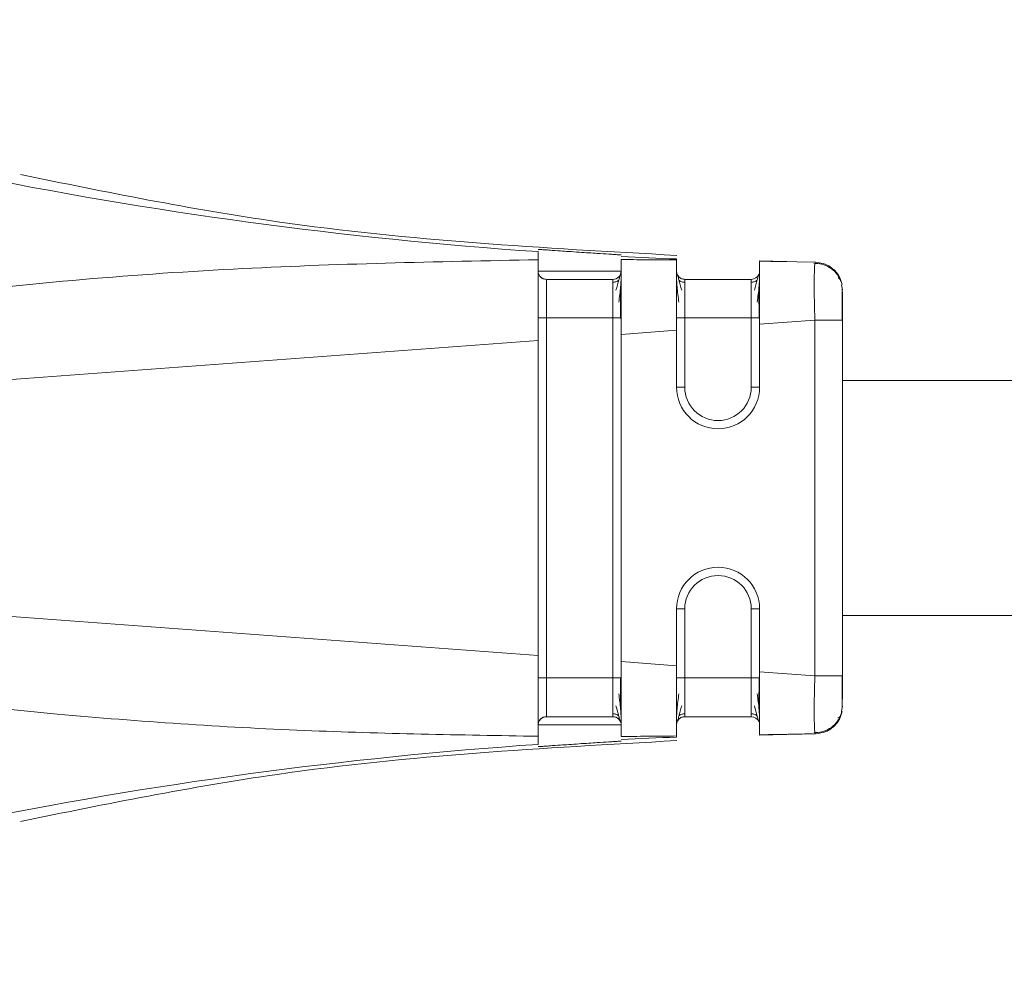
# Model space of a CAD drawing. Header units: millimetres. Extents: x -456 to 1924, y -71 to 431.
# Tile 38 of 45: x 1057 to 1074, y 154 to 171. Entities that reach past the tile are written whole.
import ezdxf

# ---------------------------------------------------------------- set-up
doc = ezdxf.new("R2010")
doc.units = ezdxf.units.MM

# ---------------------------------------------------------------- blocks, each defined once
blk = doc.blocks.new('Drawing View6')
at = {"color": 7, "linetype": 'Continuous', "lineweight": 18}
for p, q in [((47.878, -4.73), (47.382, -4.717)), ((48.397, -4.741), (47.388, -4.722)), ((48.397, -4.741), (48.389, -4.761)), ((48.389, -4.762), (48.397, -4.741)), ((44.738, -5.05), (43.538, -5.05)), ((47.238, -5.05), (46.038, -5.05)), ((48.888, -5.241), (48.87, -5.148)), ((43.538, -5.748), (43.538, -12.251)), ((44.738, -5.748), (43.538, -5.748)), ((44.738, -12.251), (44.738, -5.748)), ((46.038, -5.748), (46.038, -7)), ((47.238, -5.748), (46.038, -5.748)), ((47.238, -7), (47.238, -5.748)), ((48.388, -5.785), (47.388, -5.859)), ((47.388, -5.859), (47.388, -7)), ((48.388, -5.785), (48.388, -12.214)), ((48.888, -5.785), (48.87, -5.785)), ((48.888, -5.785), (48.888, -12.214)), ((45.888, -5.97), (44.888, -6.044)), ((44.888, -6.044), (44.888, -11.956)), ((45.888, -5.97), (45.888, -7)), ((43.388, -6.155), (28.193, -7.278)), ((43.388, -6.155), (43.388, -11.845)), ((48.888, -6.875), (113, -6.875)), ((43.388, -11.845), (28.193, -10.721)), ((45.888, -11), (45.888, -12.03)), ((46.038, -11), (46.038, -12.251)), ((47.238, -12.251), (47.238, -11)), ((47.388, -11), (47.388, -12.14)), ((48.888, -11.125), (113, -11.125)), ((45.888, -12.03), (44.888, -11.956)), ((44.738, -12.251), (43.538, -12.251)), ((47.238, -12.251), (46.038, -12.251)), ((48.388, -12.214), (47.388, -12.14)), ((48.888, -12.759), (48.87, -12.852)), ((48.888, -12.759), (48.87, -12.852)), ((48.879, -12.804), (48.879, -12.759)), ((44.738, -12.95), (43.538, -12.95)), ((43.538, -12.95), (43.538, -12.95)), ((44.738, -12.95), (44.738, -12.95)), ((47.238, -12.95), (46.038, -12.95)), ((46.038, -12.95), (46.038, -12.95)), ((47.238, -12.95), (46.038, -12.95)), ((47.238, -12.95), (47.238, -12.95)), ((45.888, -13.024), (45.888, -13.037)), ((43.388, -13.451), (43.388, -13.304)), ((47.382, -13.283), (47.878, -13.27)), ((48.397, -13.259), (47.388, -13.278)), ((48.397, -13.259), (47.388, -13.278)), ((47.864, -13.27), (47.837, -13.271)), ((48.372, -13.26), (47.876, -13.27)), ((48.389, -13.238), (48.397, -13.259)), ((48.397, -13.259), (48.389, -13.239)), ((48.397, -13.259), (48.397, -13.259))]:
    blk.add_line(p, q, dxfattribs=at)
at = {"color": 7, "linetype": 'Continuous', "lineweight": 18, "flags": 128}
for points in [[(44.888, -4.9), (44.831, -4.9), (44.668, -4.9), (44.425, -4.9), (44.138, -4.9), (43.851, -4.9), (43.608, -4.9), (43.445, -4.9), (43.388, -4.9)], [(44.888, -5.748), (44.885, -5.748), (44.877, -5.748), (44.863, -5.748), (44.844, -5.748), (44.821, -5.748), (44.795, -5.748), (44.767, -5.748), (44.738, -5.748)], [(47.388, -5.748), (47.385, -5.748), (47.377, -5.748), (47.363, -5.748), (47.344, -5.748), (47.321, -5.748), (47.295, -5.748), (47.267, -5.748), (47.238, -5.748)], [(45.888, -7), (45.891, -7), (45.899, -7), (45.913, -7), (45.932, -7), (45.955, -7), (45.981, -7), (46.009, -7), (46.038, -7)], [(47.388, -7), (47.385, -7), (47.377, -7), (47.363, -7), (47.344, -7), (47.321, -7), (47.295, -7), (47.267, -7), (47.238, -7)], [(45.888, -11), (45.891, -11), (45.899, -11), (45.913, -11), (45.932, -11), (45.955, -11), (45.981, -11), (46.009, -11), (46.038, -11)], [(47.388, -11), (47.385, -11), (47.377, -11), (47.363, -11), (47.344, -11), (47.321, -11), (47.295, -11), (47.267, -11), (47.238, -11)], [(44.888, -12.251), (44.885, -12.251), (44.877, -12.251), (44.863, -12.251), (44.844, -12.251), (44.821, -12.251), (44.795, -12.251), (44.767, -12.251), (44.738, -12.251)], [(47.388, -12.251), (47.385, -12.251), (47.377, -12.251), (47.363, -12.251), (47.344, -12.251), (47.321, -12.251), (47.295, -12.251), (47.267, -12.251), (47.238, -12.251)], [(43.538, -12.95), (43.584, -12.95), (43.714, -12.95), (43.908, -12.95), (44.138, -12.95), (44.368, -12.95), (44.562, -12.95), (44.692, -12.95), (44.738, -12.95)], [(43.388, -13.1), (43.445, -13.1), (43.608, -13.1), (43.851, -13.1), (44.138, -13.1), (44.425, -13.1), (44.668, -13.1), (44.831, -13.1), (44.888, -13.1)]]:
    blk.add_lwpolyline(points, dxfattribs=at)
at = {"color": 7, "linetype": 'Continuous', "lineweight": 18}
for centre, radius, start, end in [((48.846, 74.858), 79.595, 250.91073, 266.068), ((48.813, 74.576), 79.311, 267.16361, 267.88671), ((43.538, -4.9), 0.15, 180, 270), ((44.738, -4.9), 0.15, 270, 0), ((47.238, -4.9), 0.15, 270, 337.0433), ((46.638, -7), 0.75, 180, 0), ((46.638, -7), 0.75, 180, 0), ((46.638, -7), 0.6, 180, 0), ((46.638, -11), 0.75, 0, 180), ((46.638, -11), 0.75, 0, 180), ((46.638, -11), 0.6, 0, 180), ((43.538, -13.1), 0.15, 90, 180), ((44.738, -13.1), 0.15, 359.9972, 90), ((44.738, -13.1), 0.15, 16.9966, 90), ((47.238, -13.1), 0.15, 22.2311, 90), ((47.238, -13.1), 0.15, 22.1624, 90), ((48.814, -92.577), 79.312, 92.114, 92.83709), ((48.847, -92.858), 79.595, 93.93271, 109.08989)]:
    blk.add_arc(centre, radius, start, end, dxfattribs=at)
for points, knots in [([(45.892, -4.617), (43.478, -4.484), (39.49, -4.265), (35.578, -3.471), (34.034, -3.158)], [0, 0, 0, 0, 0.605271, 1, 1, 1, 1]), ([(44.888, -4.609), (44.877, -4.608), (44.861, -4.607), (44.765, -4.601), (44.647, -4.593), (44.487, -4.583), (44.3, -4.571), (44.125, -4.559), (43.949, -4.547), (43.767, -4.535), (43.618, -4.524), (43.507, -4.516), (43.413, -4.51), (43.398, -4.51), (43.388, -4.509)], [0, 0, 0, 0, 0.123082, 0.18658, 0.251196, 0.361764, 0.428626, 0.503058, 0.584391, 0.652955, 0.751381, 0.816619, 0.879885, 1, 1, 1, 1]), ([(43.388, -4.696), (43.388, -4.65), (43.388, -4.57), (43.388, -4.555), (43.388, -4.549)], [0, 0, 0, 0, 0.576678, 1, 1, 1, 1]), ([(43.388, -4.696), (41.55, -4.732), (37.774, -4.806), (33.09, -5.217), (29.65, -5.7), (27.81, -6.046), (26.781, -6.301), (26.303, -6.483), (26.13, -6.58), (26.062, -6.653), (26.041, -6.697), (26.041, -6.741), (26.062, -6.783), (26.102, -6.823), (26.162, -6.863), (26.312, -6.936), (26.657, -7.038), (27.31, -7.165), (27.859, -7.235), (28.193, -7.278)], [0, 0, 0, 0, 0.277155, 0.569443, 0.709642, 0.801656, 0.852577, 0.869317, 0.879228, 0.882226, 0.884534, 0.88657, 0.888768, 0.891502, 0.895083, 0.899771, 0.916626, 0.949186, 1, 1, 1, 1]), ([(43.388, -5.21), (43.388, -5.094), (43.388, -4.858), (43.388, -4.75), (43.388, -4.696)], [0, 0, 0, 0, 0.490418, 1, 1, 1, 1]), ([(44.888, -6.044), (44.888, -5.882), (44.888, -5.56), (44.888, -5.138), (44.888, -4.818), (44.888, -4.735), (44.888, -4.693)], [0, 0, 0, 0, 0.2508221, 0.5008245, 0.7509724, 1, 1, 1, 1]), ([(45.888, -4.7), (45.702, -4.698), (45.369, -4.695), (45.036, -4.694), (44.888, -4.693)], [0, 0, 0, 0, 0.556487, 1, 1, 1, 1]), ([(45.888, -4.7), (45.888, -4.694), (45.888, -4.684), (45.888, -4.682), (45.888, -4.681)], [0, 0, 0, 0, 0.566355, 1, 1, 1, 1]), ([(45.888, -5.97), (45.888, -5.81), (45.888, -5.495), (45.888, -5.095), (45.888, -4.797), (45.888, -4.733), (45.888, -4.7)], [0, 0, 0, 0, 0.2552155, 0.5005837, 0.7431346, 1, 1, 1, 1]), ([(47.388, -4.722), (47.528, -4.724), (47.836, -4.73), (47.837, -4.729), (47.837, -4.729)], [0, 0, 0, 0, 0.452475, 1, 1, 1, 1]), ([(47.388, -5.859), (47.388, -5.709), (47.388, -5.409), (47.388, -5.038), (47.388, -4.768), (47.388, -4.737), (47.388, -4.722)], [0, 0, 0, 0, 0.2500976, 0.4998872, 0.7496188, 1, 1, 1, 1]), ([(48.853, -5.07), (48.829, -5.024), (48.781, -4.931), (48.658, -4.83), (48.517, -4.767), (48.418, -4.763), (48.37, -4.76)], [0, 0, 0, 0, 0.2557803, 0.5158251, 0.7673882, 1, 1, 1, 1]), ([(48.389, -4.761), (48.389, -4.762), (48.386, -4.769), (48.38, -4.843), (48.374, -5.027), (48.375, -5.314), (48.381, -5.576), (48.386, -5.715), (48.388, -5.785)], [0, 0, 0, 0, 0.009725, 0.155004, 0.430002, 0.709353, 0.853403, 1, 1, 1, 1]), ([(48.857, -5.081), (48.855, -5.071), (48.842, -4.998), (48.75, -4.884), (48.592, -4.766), (48.462, -4.75), (48.397, -4.741)], [0, 0, 0, 0, 0.049019, 0.366012, 0.683006, 1, 1, 1, 1]), ([(44.878, -4.955), (44.873, -4.966), (44.865, -4.989), (44.84, -5.076), (44.812, -5.179), (44.794, -5.246)], [0, 0, 0, 0, 0.261307, 0.514798, 1, 1, 1, 1]), ([(44.845, -5.464), (44.851, -5.416), (44.866, -5.318), (44.879, -5.183), (44.887, -5.058), (44.888, -4.995), (44.888, -4.963)], [0, 0, 0, 0, 0.238318, 0.484229, 0.738103, 1, 1, 1, 1]), ([(45.888, -4.963), (45.888, -4.995), (45.889, -5.057), (45.897, -5.182), (45.91, -5.318), (45.924, -5.416), (45.931, -5.464)], [0, 0, 0, 0, 0.261912, 0.51579, 0.761682, 1, 1, 1, 1]), ([(45.982, -5.246), (45.964, -5.179), (45.936, -5.076), (45.911, -4.989), (45.902, -4.966), (45.898, -4.955)], [0, 0, 0, 0, 0.48507, 0.738518, 1, 1, 1, 1]), ([(47.378, -4.955), (47.373, -4.966), (47.365, -4.989), (47.34, -5.076), (47.312, -5.179), (47.294, -5.246)], [0, 0, 0, 0, 0.261307, 0.514798, 1, 1, 1, 1]), ([(47.345, -5.464), (47.351, -5.416), (47.366, -5.318), (47.379, -5.183), (47.387, -5.058), (47.388, -4.995), (47.388, -4.963)], [0, 0, 0, 0, 0.238318, 0.484229, 0.738103, 1, 1, 1, 1]), ([(43.429, -5.002), (43.43, -5.003), (43.442, -5.021), (43.48, -5.042), (43.519, -5.047), (43.538, -5.05)], [0, 0, 0, 0, 0.0383493, 0.5191746, 1, 1, 1, 1]), ([(43.538, -5.05), (43.538, -5.06), (43.538, -5.081), (43.538, -5.243), (43.538, -5.473), (43.538, -5.657), (43.538, -5.748)], [0, 0, 0, 0, 0.250957, 0.500564, 0.749846, 1, 1, 1, 1]), ([(44.738, -5.748), (44.738, -5.657), (44.738, -5.473), (44.738, -5.243), (44.738, -5.081), (44.738, -5.06), (44.738, -5.05)], [0, 0, 0, 0, 0.250154, 0.499436, 0.749043, 1, 1, 1, 1]), ([(44.845, -5.062), (44.837, -5.069), (44.821, -5.081), (44.794, -5.094), (44.766, -5.101), (44.747, -5.102), (44.738, -5.103)], [0, 0, 0, 0, 0.262686, 0.519977, 0.766996, 1, 1, 1, 1]), ([(46.038, -5.103), (46.029, -5.102), (46.01, -5.102), (45.982, -5.094), (45.954, -5.081), (45.939, -5.069), (45.931, -5.062)], [0, 0, 0, 0, 0.233001, 0.48002, 0.737312, 1, 1, 1, 1]), ([(46.038, -5.05), (46.038, -5.06), (46.038, -5.081), (46.038, -5.243), (46.038, -5.473), (46.038, -5.657), (46.038, -5.748)], [0, 0, 0, 0, 0.250957, 0.500564, 0.749846, 1, 1, 1, 1]), ([(47.238, -5.748), (47.238, -5.657), (47.238, -5.473), (47.238, -5.243), (47.238, -5.081), (47.238, -5.06), (47.238, -5.05)], [0, 0, 0, 0, 0.250154, 0.499436, 0.749043, 1, 1, 1, 1]), ([(47.345, -5.062), (47.337, -5.069), (47.321, -5.081), (47.294, -5.094), (47.266, -5.101), (47.247, -5.102), (47.238, -5.103)], [0, 0, 0, 0, 0.262686, 0.519977, 0.766996, 1, 1, 1, 1]), ([(48.88, -5.15), (48.872, -5.12), (48.856, -5.056), (48.823, -5.036), (48.806, -5.026)], [0, 0, 0, 0, 0.4753454, 1, 1, 1, 1]), ([(43.388, -6.155), (43.388, -5.979), (43.388, -5.636), (43.388, -5.35), (43.388, -5.21)], [0, 0, 0, 0, 0.510429, 1, 1, 1, 1]), ([(44.878, -5.756), (44.878, -5.703), (44.878, -5.598), (44.878, -5.446), (44.877, -5.304), (44.877, -5.226), (44.877, -5.187)], [0, 0, 0, 0, 0.250249, 0.500316, 0.750202, 1, 1, 1, 1]), ([(47.378, -5.756), (47.378, -5.703), (47.378, -5.598), (47.378, -5.446), (47.377, -5.304), (47.377, -5.226), (47.377, -5.187)], [0, 0, 0, 0, 0.250249, 0.500316, 0.750202, 1, 1, 1, 1]), ([(48.879, -5.398), (48.879, -5.361), (48.879, -5.273), (48.879, -5.224), (48.879, -5.196)], [0, 0, 0, 0, 0.430027, 1, 1, 1, 1]), ([(48.888, -5.273), (48.888, -5.278), (48.888, -5.296), (48.888, -5.419), (48.888, -5.597), (48.888, -5.723), (48.888, -5.785)], [0, 0, 0, 0, 0.124515, 0.464868, 0.733493, 1, 1, 1, 1]), ([(48.88, -5.792), (48.88, -5.729), (48.88, -5.603), (48.88, -5.452), (48.879, -5.384), (48.879, -5.361)], [0, 0, 0, 0, 0.397478, 0.794745, 1, 1, 1, 1]), ([(48.88, -5.791), (48.88, -5.729), (48.88, -5.603), (48.88, -5.467), (48.879, -5.41), (48.879, -5.398)], [0, 0, 0, 0, 0.445553, 0.890853, 1, 1, 1, 1]), ([(48.87, -5.785), (48.866, -5.785), (48.852, -5.785), (48.748, -5.785), (48.585, -5.785), (48.454, -5.785), (48.388, -5.785)], [0, 0, 0, 0, 0.152691, 0.435127, 0.717564, 1, 1, 1, 1]), ([(28.193, -10.721), (27.667, -10.785), (27.03, -10.862), (26.35, -11.051), (26.169, -11.128), (26.092, -11.186), (26.065, -11.215), (26.049, -11.243), (26.04, -11.274), (26.044, -11.31), (26.065, -11.349), (26.103, -11.39), (26.197, -11.461), (26.395, -11.555), (26.881, -11.724), (27.851, -11.961), (29.565, -12.284), (31.926, -12.623), (35.225, -12.974), (39.079, -13.232), (41.981, -13.28), (43.388, -13.304)], [0, 0, 0, 0, 0.079633, 0.096416, 0.106506, 0.108989, 0.110947, 0.112535, 0.113904, 0.115836, 0.117972, 0.120667, 0.124353, 0.135955, 0.15357, 0.20236, 0.286651, 0.417176, 0.562519, 0.787792, 1, 1, 1, 1]), ([(43.388, -12.784), (43.388, -12.645), (43.388, -12.36), (43.388, -12.019), (43.388, -11.845)], [0, 0, 0, 0, 0.489706, 1, 1, 1, 1]), ([(44.888, -13.306), (44.888, -13.265), (44.888, -13.181), (44.888, -12.862), (44.888, -12.44), (44.888, -12.117), (44.888, -11.956)], [0, 0, 0, 0, 0.249034, 0.499186, 0.749184, 1, 1, 1, 1]), ([(45.888, -13.299), (45.888, -13.266), (45.888, -13.202), (45.888, -12.904), (45.888, -12.505), (45.888, -12.19), (45.888, -12.03)], [0, 0, 0, 0, 0.256857, 0.499427, 0.744777, 1, 1, 1, 1]), ([(43.538, -12.251), (43.538, -12.343), (43.538, -12.526), (43.538, -12.757), (43.538, -12.918), (43.538, -12.939), (43.538, -12.95)], [0, 0, 0, 0, 0.250154, 0.499436, 0.749043, 1, 1, 1, 1]), ([(44.738, -12.95), (44.738, -12.939), (44.738, -12.918), (44.738, -12.757), (44.738, -12.526), (44.738, -12.343), (44.738, -12.251)], [0, 0, 0, 0, 0.250957, 0.500564, 0.749846, 1, 1, 1, 1]), ([(44.877, -12.815), (44.877, -12.776), (44.877, -12.699), (44.878, -12.559), (44.878, -12.408), (44.878, -12.304), (44.878, -12.251)], [0, 0, 0, 0, 0.24996, 0.499871, 0.74992, 1, 1, 1, 1]), ([(46.038, -12.251), (46.038, -12.343), (46.038, -12.526), (46.038, -12.757), (46.038, -12.918), (46.038, -12.939), (46.038, -12.95)], [0, 0, 0, 0, 0.250154, 0.499436, 0.749043, 1, 1, 1, 1]), ([(47.238, -12.95), (47.238, -12.939), (47.238, -12.918), (47.238, -12.757), (47.238, -12.526), (47.238, -12.343), (47.238, -12.251)], [0, 0, 0, 0, 0.250957, 0.500564, 0.749846, 1, 1, 1, 1]), ([(47.377, -12.815), (47.377, -12.776), (47.377, -12.699), (47.378, -12.559), (47.378, -12.408), (47.378, -12.304), (47.378, -12.251)], [0, 0, 0, 0, 0.24996, 0.499871, 0.74992, 1, 1, 1, 1]), ([(47.388, -13.278), (47.388, -13.262), (47.388, -13.232), (47.388, -12.962), (47.388, -12.591), (47.388, -12.291), (47.388, -12.14)], [0, 0, 0, 0, 0.250255, 0.500093, 0.749776, 1, 1, 1, 1]), ([(48.388, -12.214), (48.384, -12.353), (48.375, -12.627), (48.374, -12.972), (48.38, -13.156), (48.386, -13.231), (48.389, -13.238), (48.389, -13.238)], [0, 0, 0, 0, 0.289537, 0.569309, 0.844608, 0.9901, 1, 1, 1, 1]), ([(48.879, -12.639), (48.879, -12.616), (48.88, -12.548), (48.88, -12.397), (48.88, -12.271), (48.88, -12.208)], [0, 0, 0, 0, 0.205255, 0.602522, 1, 1, 1, 1]), ([(48.888, -12.214), (48.888, -12.295), (48.888, -12.457), (48.888, -12.575), (48.888, -12.634)], [0, 0, 0, 0, 0.498954, 1, 1, 1, 1]), ([(44.888, -13.035), (44.888, -13.003), (44.887, -12.941), (44.879, -12.817), (44.866, -12.683), (44.851, -12.587), (44.845, -12.54)], [0, 0, 0, 0, 0.262057, 0.516005, 0.761874, 1, 1, 1, 1]), ([(45.931, -12.535), (45.924, -12.583), (45.91, -12.679), (45.897, -12.814), (45.889, -12.938), (45.888, -13.001), (45.888, -13.033)], [0, 0, 0, 0, 0.238194, 0.484055, 0.738008, 1, 1, 1, 1]), ([(47.388, -13.035), (47.388, -13.003), (47.387, -12.941), (47.379, -12.817), (47.366, -12.683), (47.351, -12.587), (47.345, -12.54)], [0, 0, 0, 0, 0.262057, 0.516005, 0.761874, 1, 1, 1, 1]), ([(43.388, -13.304), (43.388, -13.249), (43.388, -13.14), (43.388, -12.902), (43.388, -12.784)], [0, 0, 0, 0, 0.509411, 1, 1, 1, 1]), ([(44.794, -12.756), (44.812, -12.822), (44.839, -12.924), (44.865, -13.01), (44.873, -13.033), (44.877, -13.044)], [0, 0, 0, 0, 0.485154, 0.738623, 1, 1, 1, 1]), ([(45.899, -13.044), (45.903, -13.032), (45.911, -13.01), (45.937, -12.923), (45.964, -12.821), (45.982, -12.753)], [0, 0, 0, 0, 0.261424, 0.514828, 1, 1, 1, 1]), ([(47.294, -12.756), (47.312, -12.822), (47.339, -12.924), (47.365, -13.01), (47.373, -13.033), (47.377, -13.044)], [0, 0, 0, 0, 0.485154, 0.738623, 1, 1, 1, 1]), ([(48.879, -12.804), (48.879, -12.777), (48.879, -12.736), (48.879, -12.663), (48.879, -12.639)], [0, 0, 0, 0, 0.674154, 1, 1, 1, 1]), ([(44.738, -12.897), (44.747, -12.898), (44.766, -12.899), (44.794, -12.906), (44.821, -12.919), (44.837, -12.931), (44.845, -12.938)], [0, 0, 0, 0, 0.233003, 0.480022, 0.737313, 1, 1, 1, 1]), ([(45.931, -12.937), (45.939, -12.931), (45.954, -12.918), (45.982, -12.906), (46.01, -12.898), (46.029, -12.897), (46.038, -12.897)], [0, 0, 0, 0, 0.2626846, 0.5199761, 0.766996, 1, 1, 1, 1]), ([(47.238, -12.897), (47.247, -12.898), (47.266, -12.899), (47.294, -12.906), (47.321, -12.919), (47.337, -12.931), (47.345, -12.938)], [0, 0, 0, 0, 0.2330034, 0.4800218, 0.737313, 1, 1, 1, 1]), ([(48.37, -13.239), (48.418, -13.237), (48.517, -13.232), (48.658, -13.17), (48.781, -13.069), (48.829, -12.976), (48.853, -12.93)], [0, 0, 0, 0, 0.232612, 0.484175, 0.74422, 1, 1, 1, 1]), ([(48.37, -13.24), (48.418, -13.237), (48.517, -13.233), (48.658, -13.17), (48.781, -13.069), (48.829, -12.976), (48.853, -12.93)], [0, 0, 0, 0, 0.232612, 0.484175, 0.74422, 1, 1, 1, 1]), ([(48.87, -12.852), (48.865, -12.884), (48.852, -12.981), (48.751, -13.117), (48.591, -13.233), (48.462, -13.25), (48.397, -13.259)], [0, 0, 0, 0, 0.145365, 0.430243, 0.715122, 1, 1, 1, 1]), ([(48.857, -12.918), (48.855, -12.929), (48.842, -13.002), (48.75, -13.117), (48.592, -13.234), (48.462, -13.251), (48.397, -13.259)], [0, 0, 0, 0, 0.050382, 0.366921, 0.683461, 1, 1, 1, 1]), ([(48.805, -12.973), (48.823, -12.963), (48.856, -12.944), (48.872, -12.88), (48.88, -12.85)], [0, 0, 0, 0, 0.524709, 1, 1, 1, 1]), ([(44.888, -13.306), (45.076, -13.306), (45.409, -13.304), (45.742, -13.301), (45.888, -13.299)], [0, 0, 0, 0, 0.563222, 1, 1, 1, 1]), ([(45.888, -13.319), (45.888, -13.318), (45.888, -13.315), (45.888, -13.304), (45.888, -13.299)], [0, 0, 0, 0, 0.55364, 1, 1, 1, 1]), ([(47.388, -13.278), (47.688, -13.272), (48.286, -13.261), (48.407, -13.259), (48.123, -13.264), (47.633, -13.273), (47.388, -13.278)], [0, 0, 0, 0, 0.28024, 0.559855, 0.779601, 1, 1, 1, 1]), ([(47.856, -13.27), (47.854, -13.27), (47.851, -13.27), (47.533, -13.275), (47.388, -13.278)], [0, 0, 0, 0, 0.545182, 1, 1, 1, 1]), ([(34.034, -14.842), (35.578, -14.529), (39.49, -13.735), (43.478, -13.516), (45.892, -13.383)], [0, 0, 0, 0, 0.394724, 1, 1, 1, 1]), ([(43.388, -13.491), (43.398, -13.49), (43.413, -13.49), (43.507, -13.484), (43.618, -13.476), (43.767, -13.465), (43.949, -13.453), (44.125, -13.441), (44.3, -13.429), (44.487, -13.417), (44.647, -13.407), (44.765, -13.399), (44.861, -13.393), (44.877, -13.391), (44.888, -13.39)], [0, 0, 0, 0, 0.120107, 0.183374, 0.248618, 0.347036, 0.415602, 0.496942, 0.571361, 0.638218, 0.748801, 0.813411, 0.876907, 1, 1, 1, 1])]:
    blk.add_open_spline(points, degree=3, knots=knots, dxfattribs=at)
for points in [[(45.888, -4.9), (45.89, -4.919), (45.895, -4.959), (45.929, -5.008), (45.979, -5.043), (46.018, -5.048), (46.038, -5.05)], [(43.388, -5.748), (43.39, -5.748), (43.395, -5.748), (43.429, -5.748), (43.479, -5.748), (43.518, -5.748), (43.538, -5.748)], [(45.888, -5.748), (45.89, -5.748), (45.895, -5.748), (45.929, -5.748), (45.979, -5.748), (46.018, -5.748), (46.038, -5.748)], [(43.388, -12.251), (43.39, -12.251), (43.395, -12.251), (43.429, -12.251), (43.479, -12.251), (43.518, -12.251), (43.538, -12.251)], [(45.888, -12.251), (45.89, -12.251), (45.895, -12.251), (45.929, -12.251), (45.979, -12.251), (46.018, -12.251), (46.038, -12.251)], [(48.888, -12.214), (48.88, -12.214), (48.865, -12.214), (48.75, -12.214), (48.584, -12.214), (48.453, -12.214), (48.388, -12.214)], [(43.388, -13.1), (43.39, -13.08), (43.395, -13.041), (43.429, -12.991), (43.479, -12.957), (43.518, -12.952), (43.538, -12.95)], [(45.888, -13.1), (45.89, -13.08), (45.895, -13.041), (45.929, -12.991), (45.979, -12.957), (46.018, -12.952), (46.038, -12.95)], [(45.888, -13.1), (45.89, -13.081), (45.895, -13.041), (45.929, -12.992), (45.979, -12.957), (46.018, -12.952), (46.038, -12.95)]]:
    blk.add_open_spline(points, degree=3, dxfattribs=at)

msp = doc.modelspace()

# ---------------------------------------------------------------- block references
at = {"color": 7, "linetype": 'Continuous', "lineweight": 18}
msp.add_blockref('Drawing View6', (1022.644, 171.483), dxfattribs=at)

doc.saveas('drawing.dxf')
